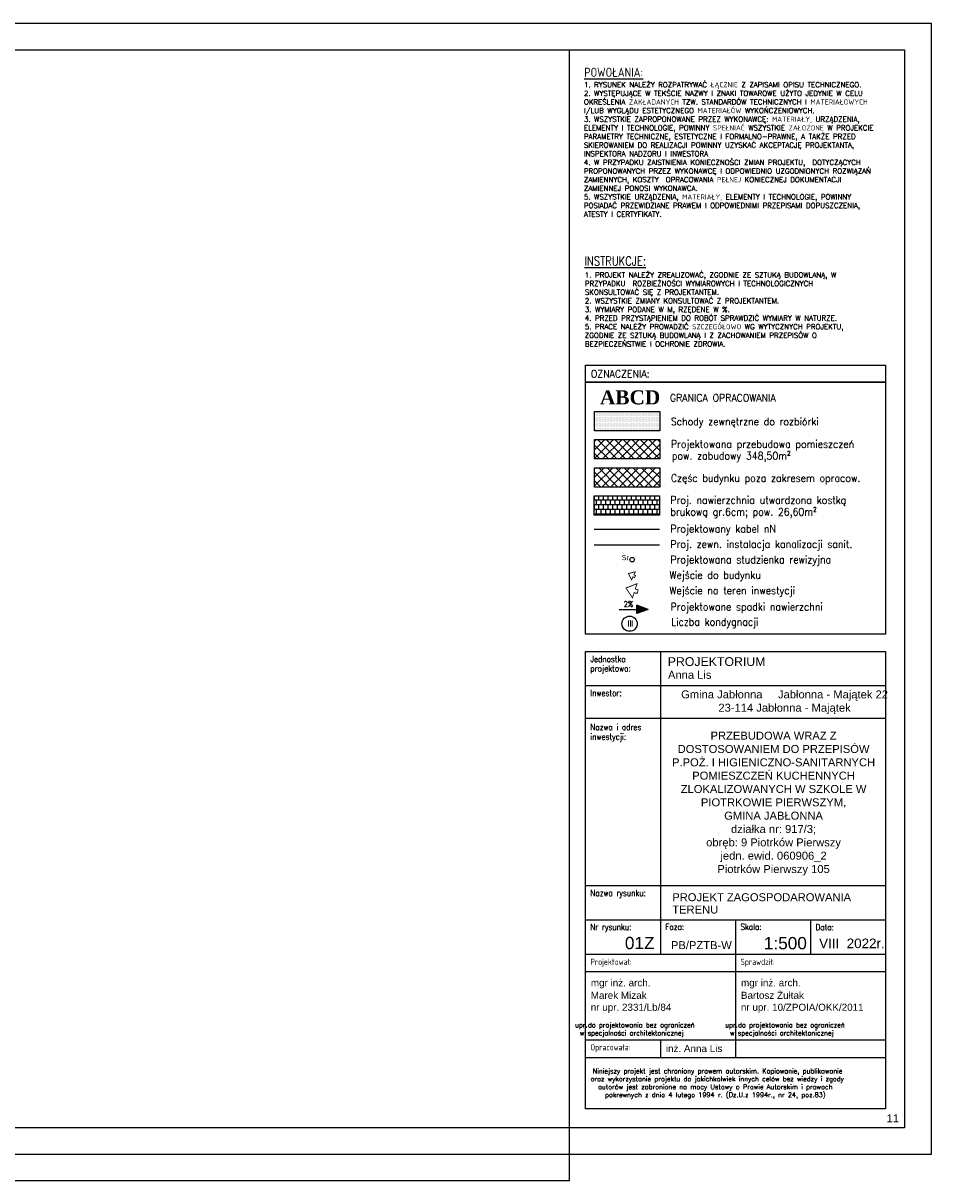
# Model space of a CAD drawing. Header units: millimetres. Extents: x 8403881 to 16807498, y 5682150 to 11364453.
# Tile 4 of 4: x 8404061 to 8404183, y 5682163 to 5682315. Entities that reach past the tile are written whole.
import ezdxf
from ezdxf.enums import TextEntityAlignment as Align
from ezdxf.lldxf.tags import DXFTag

# ---------------------------------------------------------------- set-up
doc = ezdxf.new("R2010")
doc.units = ezdxf.units.MM
doc.linetypes.add('ACAD_ISO02W100', pattern=[15, 12, -3])
for name, color, linetype in [('a-opis 1', 1, 'Continuous'), ('a-opis 2', 3, 'Continuous'), ('a-szraf', 8, 'Continuous'), ('budynek projektowany', 6, 'Continuous'), ('mapa', 252, 'Continuous'), ('opis 1', 1, 'Continuous'), ('opis 2', 3, 'Continuous'), ('szraf', 8, 'Continuous'), ('teren utwardzony 1', 5, 'Continuous'), ('ZUD elektryka', 10, 'Continuous'), ('ZUD kan sanit', 34, 'Continuous')]:
    doc.layers.add(name, color=color, linetype=linetype)
doc.layers.add('biblioteka', color=4, linetype='Continuous', lineweight=18)
doc.styles.add('IREK', font='simplex.shx', dxfattribs={"width": 0.8})
doc.styles.add('MAREK', font='simplex.shx')
doc.styles.get("Standard").update_dxf_attribs({"font": 'simplex.shx'})
doc.styles.add('STYLE2', font='timesbd.ttf')
doc.styles.add('TABELA2', font='arial.ttf', dxfattribs={"height": 10})
tags = doc.linetypes.add('DASHED', pattern=[0.75, 0.5, -0.25]).pattern_tags.tags
tags[6:7] = [DXFTag(74, 4), DXFTag(75, 0), DXFTag(340, '0'), DXFTag(46, 1.0), DXFTag(50, 0.0), DXFTag(44, 0.0), DXFTag(45, 0.0)]
tags[4:5] = [DXFTag(74, 4), DXFTag(75, 0), DXFTag(340, '0'), DXFTag(46, 1.0), DXFTag(50, 0.0), DXFTag(44, 0.0), DXFTag(45, 0.0)]
picture_1 = doc.add_image_def('image1.jpg', size_in_pixel=(4960, 3507))

msp = doc.modelspace()

# ---------------------------------------------------------------- hatches: boundary and pattern name
at = {"layer": 'a-szraf'}
h = msp.add_hatch(dxfattribs=at)
h.set_pattern_fill('NET', color=230, scale=0.25, angle=45, style=0)
h.set_pattern_definition([(45, (301.6436, -34.749), (-0.561266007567, 0.561266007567), []), (135, (301.6436, -34.749), (-0.561266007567, -0.561266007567), [])])
h.paths.add_polyline_path([(8404144.69, 5682257.86), (8404144.69, 5682260.4), (8404136.13, 5682260.4), (8404136.13, 5682257.86)])
h = msp.add_hatch(dxfattribs=at)
h.set_pattern_fill('NET', color=256, scale=0.25, angle=45, style=0)
h.set_pattern_definition([(45, (424.0242, 162.6143), (-0.561266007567, 0.561266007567), []), (135, (424.0242, 162.6143), (-0.561266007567, -0.561266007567), [])])
h.paths.add_polyline_path([(8404144.69, 5682254.17), (8404144.69, 5682256.71), (8404136.13, 5682256.71), (8404136.13, 5682254.17)])
h = msp.add_hatch(dxfattribs=at)
h.set_pattern_fill('AR-B88', color=256, scale=0.003, style=0)
h.set_pattern_definition([(0, (0, 6.88475), (0, 0.6096), []), (90, (0, 6.88475), (-0.3048, 0.6096), [0.6096, -0.6096])])
h.paths.add_polyline_path([(8404136.08, 5682250.48), (8404144.64, 5682250.48), (8404144.64, 5682253.02), (8404136.08, 5682253.02)])
at = {"layer": 'szraf'}
h = msp.add_hatch(dxfattribs=at)
h.set_pattern_fill('DOTS', color=32, scale=0.1, style=0)
h.set_pattern_definition([(0, (0, 2.04138), (0.079375, 0.15875), [0, -0.15875])])
h.paths.add_polyline_path([(8404136.13, 5682261.55), (8404144.69, 5682261.55), (8404144.69, 5682264.09), (8404136.13, 5682264.09)])
h = msp.add_hatch(color=256, dxfattribs=at)
h.dxf.hatch_style = 1
h.paths.add_polyline_path([(8404143.16, 5682238.11), (8404141.69, 5682238.65), (8404141.69, 5682237.56)])

# ---------------------------------------------------------------- linework, layer by layer
at = {"layer": 'a-opis 1', "ltscale": 2}
for points in [[(8403910.33, 5682315.06), (8404180.33, 5682315.06), (8404180.33, 5682166.56), (8403910.33, 5682166.56)], [(8403922.83, 5682311.56), (8404176.83, 5682311.56), (8404176.83, 5682170.06), (8403922.83, 5682170.06)], [(8404134.92, 5682270.18), (8404174.33, 5682270.18), (8404174.33, 5682267.93), (8404134.92, 5682267.93)], [(8404134.92, 5682267.93), (8404174.33, 5682267.93), (8404174.33, 5682234.84), (8404134.92, 5682234.84)]]:
    msp.add_lwpolyline(points, close=True, dxfattribs=at)
at = {"layer": 'a-opis 1'}
msp.add_circle((8404140.73, 5682236.23), 1, dxfattribs=at)
at = {"layer": 'biblioteka', "color": 6, "const_width": 0.115}
for points in [[(8404141.51, 5682242.55), (8404141.29, 5682242.65), (8404141.48, 5682243.05), (8404140.57, 5682242.82), (8404140.99, 5682241.98), (8404141.17, 5682242.38), (8404141.39, 5682242.28)], [(8404141.86, 5682240.67), (8404141.48, 5682240.79), (8404141.7, 5682241.48), (8404140.25, 5682240.92), (8404141.11, 5682239.63), (8404141.33, 5682240.32), (8404141.71, 5682240.2)]]:
    msp.add_lwpolyline(points, close=True, dxfattribs=at)
at = {"layer": 'budynek projektowany'}
for points in [[(8404136.13, 5682260.4), (8404144.69, 5682260.4), (8404144.69, 5682257.86), (8404136.13, 5682257.86)], [(8404136.13, 5682256.71), (8404144.69, 5682256.71), (8404144.69, 5682254.17), (8404136.13, 5682254.17)]]:
    msp.add_lwpolyline(points, close=True, dxfattribs=at)
at = {"layer": 'opis 1', "ltscale": 2}
msp.add_lwpolyline([(8404134.92, 5682232.58), (8404174.33, 5682232.58), (8404174.33, 5682172.56), (8404134.92, 5682172.56)], close=True, dxfattribs=at)
msp.add_lwpolyline([(8404134.92, 5682232.58), (8404174.33, 5682232.58), (8404174.33, 5682172.56), (8404134.92, 5682172.56)], close=True, dxfattribs=at)
at = {"layer": 'opis 2'}
for p, q in [((8404143.16, 5682238.11), (8404141.69, 5682238.65)), ((8404141.69, 5682237.56), (8404141.69, 5682238.65)), ((8404139.35, 5682238.11), (8404141.69, 5682238.11)), ((8404143.16, 5682238.11), (8404141.69, 5682237.56))]:
    msp.add_line(p, q, dxfattribs=at)
at = {"layer": 'opis 2', "ltscale": 0.5}
for p, q in [((8404144.77, 5682232.58), (8404144.77, 5682192.84)), ((8404134.92, 5682228.1), (8404174.33, 5682228.1)), ((8404134.92, 5682223.85), (8404174.33, 5682223.85)), ((8404164.48, 5682223.85), (8404174.33, 5682223.85)), ((8404134.92, 5682201.87), (8404174.33, 5682201.87)), ((8404134.92, 5682197.36), (8404174.33, 5682197.36)), ((8404154.63, 5682197.36), (8404154.63, 5682192.84)), ((8404154.63, 5682197.36), (8404154.63, 5682179.33)), ((8404164.48, 5682197.36), (8404164.48, 5682192.84)), ((8404134.92, 5682192.84), (8404174.33, 5682192.84)), ((8404134.92, 5682192.84), (8404174.33, 5682192.84)), ((8404134.92, 5682190.59), (8404174.33, 5682190.59)), ((8404134.92, 5682190.59), (8404174.33, 5682190.59)), ((8404134.92, 5682190.59), (8404174.33, 5682190.59)), ((8404134.92, 5682190.59), (8404174.33, 5682190.59)), ((8404134.92, 5682181.59), (8404174.33, 5682181.59)), ((8404144.77, 5682181.59), (8404144.77, 5682179.33)), ((8404134.92, 5682179.3), (8404174.33, 5682179.3)), ((8404134.92, 5682179.3), (8404174.33, 5682179.3))]:
    msp.add_line(p, q, dxfattribs=at)
at = {"layer": 'szraf', "color": 32}
msp.add_lwpolyline([(8404136.13, 5682264.09), (8404144.69, 5682264.09), (8404144.69, 5682261.55), (8404136.13, 5682261.55)], close=True, dxfattribs=at)
at = {"layer": 'teren utwardzony 1'}
msp.add_lwpolyline([(8404136.08, 5682253.02), (8404144.64, 5682253.02), (8404144.64, 5682250.48), (8404136.08, 5682250.48)], close=True, dxfattribs=at)
at = {"layer": 'ZUD elektryka', "linetype": 'DASHED'}
msp.add_line((8404136.08, 5682248.62), (8404144.64, 5682248.62), dxfattribs=at)
at = {"layer": 'ZUD kan sanit'}
msp.add_line((8404136.08, 5682246.6), (8404144.64, 5682246.6), dxfattribs=at)
msp.add_circle((8404141.06, 5682244.64), 0.3, dxfattribs=at)

# ---------------------------------------------------------------- texts
at = {"layer": 'a-opis 1', "ltscale": 2, "style": 'IREK', "width": 0.9}
msp.add_text('OZNACZENIA:', height=1, dxfattribs=at).set_placement((8404135.64, 5682268.53))
at = {"layer": 'a-opis 1', "style": 'IREK', "width": 0.9}
msp.add_text('III', height=0.799, dxfattribs=at).set_placement((8404140.46, 5682235.85))
at = {"layer": 'a-opis 1', "linetype": 'ACAD_ISO02W100', "ltscale": 0.5, "char_height": 1.2003, "width": 14.7688, "attachment_point": 1, "style": 'IREK'}
for s, insert in [('{\\LPOWOŁANIA:}', (8404134.78, 5682309.21)), ('{\\LINSTRUKCJE:}', (8404134.81, 5682284.43))]:
    msp.add_mtext(s, dxfattribs=dict(at, insert=insert))
at = {"layer": 'a-opis 2', "ltscale": 0.5, "style": 'IREK', "width": 0.9}
for s, p in [('GRANICA OPRACOWANIA', (8404146.03, 5682265.38)), ('Schody zewnętrzne do rozbiórki', (8404146.15, 5682262.27)), ('Projektowana przebudowa pomieszczeń', (8404146.15, 5682259.32)), ('pow. zabudowy 348,50m²', (8404146.28, 5682257.77)), ('Częśc budynku poza zakresem opracow.', (8404146.15, 5682254.85)), ('Proj. nawierzchnia utwardzona kostką', (8404146.08, 5682251.96)), ('brukową gr.6cm; pow. 26,60m² ', (8404146.08, 5682250.41))]:
    msp.add_text(s, height=1, dxfattribs=at).set_placement(p)
at = {"layer": 'a-opis 2', "linetype": 'ACAD_ISO02W100', "ltscale": 0.5, "style": 'IREK', "width": 0.9}
for s, p in [('Wejście do budynku', (8404145.97, 5682242.13)), ('Wejście na teren inwestycji', (8404145.96, 5682240.09)), ('Projektowane spadki nawierzchni', (8404146.11, 5682237.95)), ('Liczba kondygnacji', (8404146.19, 5682235.97))]:
    msp.add_text(s, height=1, dxfattribs=at).set_placement(p)
at = {"layer": 'a-opis 2', "ltscale": 2, "char_height": 0.67961, "attachment_point": 1, "style": 'MAREK'}
for s, insert, width in [('1. RYSUNEK NALEŻY ROZPATRYWAĆ ŁĄCZNIE Z ZAPISAMI OPISU TECHNICZNEGO.\\P2. WYSTĘPUJĄCE W TEKŚCIE NAZWY I ZNAKI TOWAROWE UŻYTO JEDYNIE W CELU OKREŚLENIA ZAKŁADANYCH TZW. STANDARDÓW TECHNICZNYCH I MATERIAŁOWYCH I/LUB WYGLĄDU ESTETYCZNEGO MATERIAŁÓW WYKOŃCZENIOWYCH.\\P3. WSZYSTKIE ZAPROPONOWANE PRZEZ WYKONAWCĘ: MATERIAŁY, URZĄDZENIA, ELEMENTY I TECHNOLOGIE, POWINNY SPEŁNIAĆ WSZYSTKIE ZAŁOŻONE W PROJEKCIE PARAMETRY TECHNICZNE, ESTETYCZNE I FORMALNO-PRAWNE, A TAKŻE PRZED SKIEROWANIEM DO REALIZACJI POWINNY UZYSKAĆ AKCEPTACJĘ PROJEKTANTA, INSPEKTORA NADZORU I INWESTORA\\P4. W PRZYPADKU ZAISTNIENIA KONIECZNOŚCI ZMIAN PROJEKTU,  DOTYCZĄCYCH PROPONOWANYCH PRZEZ WYKONAWCĘ I ODPOWIEDNIO UZGODNIONYCH ROZWIĄZAŃ ZAMIENNYCH, KOSZTY  OPRACOWANIA PEŁNEJ KONIECZNEJ DOKUMENTACJI ZAMIENNEJ PONOSI WYKONAWCA.\\P5. WSZYSTKIE URZĄDZENIA, MATERIAŁY, ELEMENTY I TECHNOLOGIE, POWINNY POSIADAĆ PRZEWIDZIANE PRAWEM I ODPOWIEDNIMI PRZEPISAMI DOPUSZCZENIA, ATESTY I CERTYFIKATY.', (8404134.73, 5682307.32), 41.7885), ('1. PROJEKT NALEŻY ZREALIZOWAĆ, ZGODNIE ZE SZTUKĄ BUDOWLANĄ, W PRZYPADKU  ROZBIEŻNOŚCI WYMIAROWYCH I TECHNOLOGICZNYCH SKONSULTOWAĆ SIĘ Z PROJEKTANTEM. \\P2. WSZYSTKIE ZMIANY KONSULTOWAĆ Z PROJEKTANTEM.\\P3. WYMIARY PODANE W M, RZĘDENE W %.\\P4. PRZED PRZYSTĄPIENIEM DO ROBÓT SPRAWDZIĆ WYMIARY W NATURZE.\\P5. PRACE NALEŻY PROWADZIĆ SZCZEGÓŁOWO WG WYTYCZNYCH PROJEKTU, ZGODNIE ZE SZTUKĄ BUDOWLANĄ I Z ZACHOWANIEM PRZEPISÓW O BEZPIECZEŃSTWIE I OCHRONIE ZDROWIA.\\P{\\C14;   }', (8404134.85, 5682282.35), 39.985)]:
    msp.add_mtext(s, dxfattribs=dict(at, insert=insert, width=width))
at = {"layer": 'opis 1', "color": 10, "style": 'STYLE2'}
msp.add_text('ABCD', height=1.848, dxfattribs=at).set_placement((8404136.84, 5682265.02))
at = {"layer": 'opis 2', "ltscale": 0.5, "style": 'IREK', "width": 0.9}
for s, p in [('Projektowany kabel nN', (8404146.09, 5682248.69)), ('Proj. zewn. instalacja kanalizacji sanit.', (8404146.09, 5682246.67)), ('Projektowana studzienka rewizyjna', (8404146.09, 5682244.65))]:
    msp.add_text(s, height=1, dxfattribs=at).set_placement(p, align=Align.MIDDLE_LEFT)
at = {"layer": 'opis 2', "style": 'IREK', "width": 0.9}
msp.add_text('2%%%', height=0.726, dxfattribs=at).set_placement((8404139.96, 5682238.45))
at = {"layer": 'opis 2', "ltscale": 0.5, "style": 'IREK', "width": 0.85}
for s, height, p in [('Jednostka ', 0.816, (8404135.58, 5682231.18)), ('projektowa:', 0.8165, (8404135.58, 5682229.95)), ('Inwestor:', 0.816, (8404135.58, 5682226.73)), ('inwestycji:', 0.8165, (8404135.58, 5682220.99)), ('Nazwa i adres', 0.8165, (8404135.58, 5682222.25)), ('Nazwa rysunku:', 0.8165, (8404135.58, 5682200.47)), ('Nr rysunku:', 0.8165, (8404135.58, 5682196.02)), ('Faza:', 0.816, (8404145.43, 5682196.04)), ('Skala:', 0.816, (8404155.29, 5682196.04)), ('Data:', 0.816, (8404165.14, 5682195.99)), ('Projektował:', 0.8165, (8404135.58, 5682191.44)), ('Sprawdził:', 0.816, (8404155.29, 5682191.44)), ('Opracowała:', 0.8165, (8404135.58, 5682180.22))]:
    msp.add_text(s, height=height, dxfattribs=at).set_placement(p)
at = {"layer": 'opis 2', "ltscale": 0.5, "style": 'TABELA2'}
for s, height, p in [('PROJEKTORIUM', 1.1555, (8404145.74, 5682230.68)), ('Anna Lis', 1.05, (8404145.77, 5682229)), ('PROJEKT ZAGOSPODAROWANIA ', 1.0504, (8404146.33, 5682199.8)), ('TERENU', 1.05, (8404146.33, 5682198.19)), ('01Z', 1.617, (8404140.11, 5682193.51)), ('PB/PZTB-W', 1.05, (8404146.16, 5682193.51)), ('1:500', 1.617, (8404158.35, 5682193.49)), ('VIII  2022r.', 1.2605, (8404165.61, 5682193.64)), ('mgr inż. arch.', 0.9265, (8404135.64, 5682188.64)), ('mgr inż. arch.', 0.9265, (8404155.35, 5682188.64)), ('Marek Mizak', 0.9265, (8404135.63, 5682186.99)), ('Bartosz Żułtak', 0.9265, (8404155.34, 5682186.99)), ('nr upr. 2331/Lb/84', 0.9265, (8404135.63, 5682185.42)), ('nr upr. 10/ZPOIA/OKK/2011', 0.9265, (8404155.34, 5682185.42)), ('inż. Anna Lis', 0.9265, (8404145.49, 5682180.01)), ('11', 1.05, (8404174.47, 5682170.79))]:
    msp.add_text(s, height=height, dxfattribs=at).set_placement(p)
at = {"layer": 'opis 2', "ltscale": 0.5}
for s, insert, char_height, width, attachment_point, style in [('{\\fArial|b0|i0|c238|p34;Gmina Jabłonna     Jabłonna - Majątek 22^I\\P23-114 Jabłonna - Majątek}', (8404161.07, 5682225.92, -3820.5), 1.0504, 33.3019, 5, 'TABELA2'), ('{\\fArial|b0|i0|c238|p34;\\PPRZEBUDOWA WRAZ Z DOSTOSOWANIEM DO PRZEPISÓW P.POŻ. I HIGIENICZNO-SANITARNYCH POMIESZCZEŃ KUCHENNYCH ZLOKALIZOWANYCH W SZKOLE W PIOTRKOWIE PIERWSZYM, \\PGMINA JABŁONNA\\Pdziałka nr: 917/3; \\Pobręb: 9 Piotrków Pierwszy \\Pjedn. ewid. 060906_2\\PPiotrków Pierwszy 105}', (8404159.63, 5682213.5, 3820.5), 1.05043, 29.1659, 5, 'TABELA2'), ('{\\W8.9058;  \\W1; }upr.{\\W0.105263; }do projektowania bez ograniczeń \\P{\\W6.7618;   }w specjalności architektonicznej', (8404125.51, 5682183.86), 0.625, 38.2393, 1, 'MAREK'), ('{\\W8.9058;  \\W1; }upr.{\\W0.105263; }do projektowania bez ograniczeń \\P{\\W6.7618;   }w specjalności architektonicznej', (8404145.22, 5682183.86), 0.625, 38.2393, 1, 'MAREK'), ('{\\W1.04846; }Niniejszy projekt jest chroniony prawem autorskim. Kopiowanie, publikowanie \\P{\\W0.31162; }oraz wykorzystanie projektu do jakichkolwiek innych celów bez wiedzy i zgody \\P{\\W2.68004; }autorów jest zabronione na mocy Ustawy o Prawie Autorskim i prawach \\P{\\W4.83793; }pokrewnych z dnia 4 lutego 1994 r. (Dz.U.z 1994r., nr 24, poz.83)', (8404135.44, 5682177.83), 0.625, 38.2393, 1, 'MAREK')]:
    msp.add_mtext(s, dxfattribs=dict(at, insert=insert, char_height=char_height, width=width, attachment_point=attachment_point, style=style))
at = {"layer": 'ZUD kan sanit', "insert": (8404139.7, 5682245.23), "char_height": 0.66, "width": 2.2379, "attachment_point": 1}
msp.add_mtext('{\\fArial|b0|i0|c238|p34;Sr}', dxfattribs=at)

# ---------------------------------------------------------------- pictures from other files: only their frames are drawn
at = {"layer": 'mapa'}
image = msp.add_image(picture_1, insert=(8403922.83, 5682163.1), size_in_units=(209.97, 148.46), dxfattribs=at)
image.dxf.flags = 7

doc.saveas('drawing.dxf')
